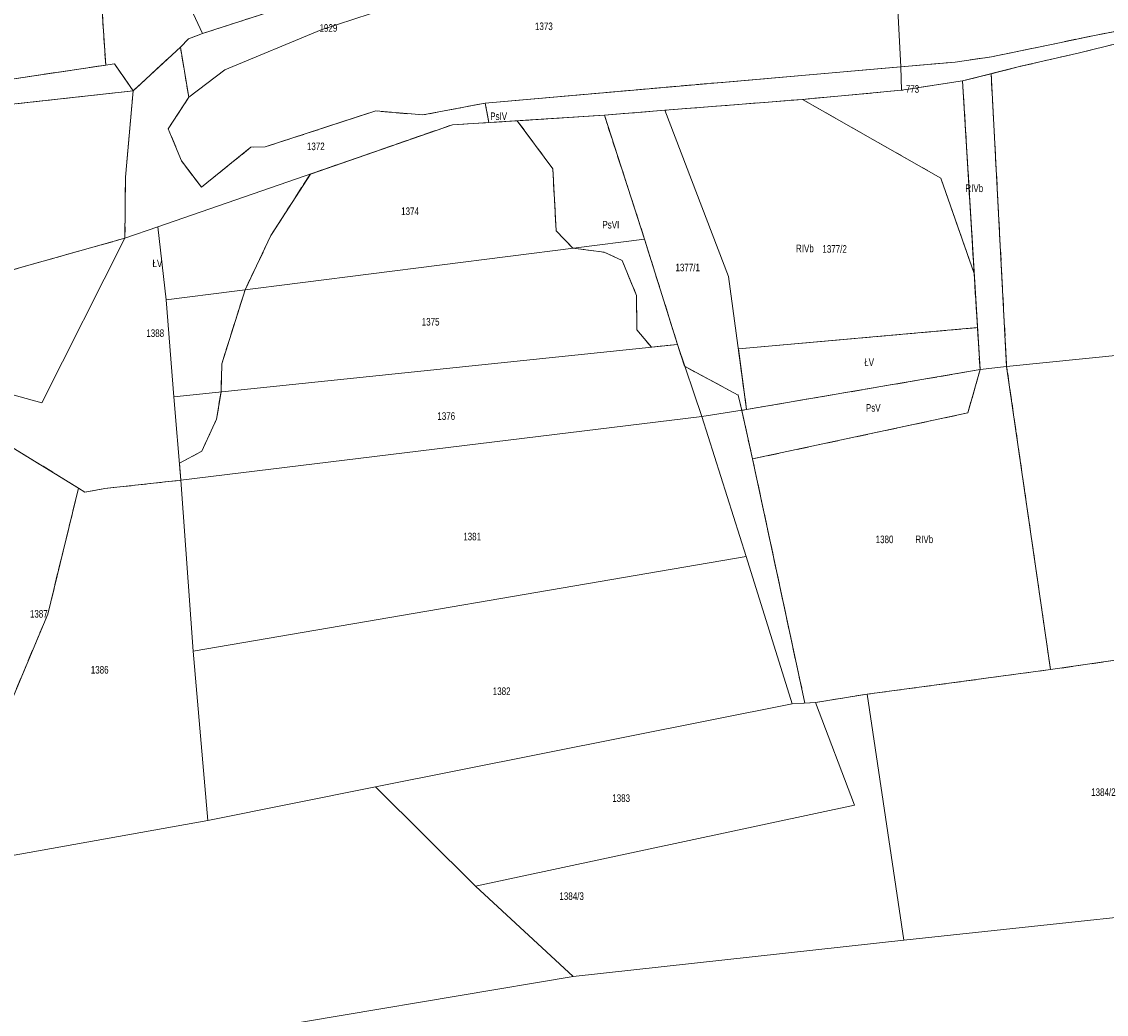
# Model space of a CAD drawing. Header units: metres. Extents: x 7498273 to 7499989, y 5499795 to 5500810.
# Tile 6 of 40: x 7498679 to 7498894, y 5499997 to 5500194. Entities that reach past the tile are written whole.
import ezdxf

# ---------------------------------------------------------------- set-up
doc = ezdxf.new("R2010")
doc.units = ezdxf.units.M
doc.header["$MEASUREMENT"] = 0
doc.linetypes.add('2.25_0.75', pattern=[3, 2.25, -0.75])
for name, color, linetype, lineweight in [('209-oznaczenie konturu klasyfikacyjnego', 7, 'Continuous', 0), ('211-numer działki ewidencyjnej', 7, 'Continuous', 0), ('217-kontur klasyfikacyjny', 7, 'Continuous', 0), ('218-kontur użytku gruntowego', 7, 'Continuous', 0), ('219-działka ewidencyjna', 7, 'Continuous', 0)]:
    doc.layers.add(name, color=color, linetype=linetype, lineweight=lineweight)
doc.styles.get("Standard").update_dxf_attribs({"font": 'Working1250.shx', "width": 0.75})

msp = doc.modelspace()

# ---------------------------------------------------------------- linework, layer by layer
at = {"layer": '217-kontur klasyfikacyjny', "color": 3, "linetype": '2.25_0.75', "lineweight": 13, "flags": 128}
for points in [[(7498714.83, 5500191.15), (7498765.31, 5500207.49)], [(7498695.67, 5500184.92), (7498694.6, 5500201.43)], [(7498891.57, 5500190.8), (7498899.09, 5500192.25)], [(7498710.47, 5500188.5), (7498712.09, 5500190.14)], [(7498712.09, 5500190.14), (7498714.83, 5500191.15)], [(7498882.72, 5500188.97), (7498891.57, 5500190.8)], [(7498710.47, 5500188.5), (7498701.13, 5500179.84)], [(7498712.12, 5500178.56), (7498710.47, 5500188.5)], [(7498871.12, 5500186.57), (7498876.9, 5500187.73)], [(7498876.9, 5500187.73), (7498882.72, 5500188.97)], [(7498876.99, 5500184.7), (7498888.55, 5500187.34)], [(7498888.55, 5500187.34), (7498896.01, 5500189.2)], [(7498695.67, 5500184.92), (7498697.42, 5500185.19)], [(7498697.42, 5500185.19), (7498701.13, 5500179.84)], [(7498853.17, 5500184.58), (7498863.98, 5500185.53)], [(7498863.98, 5500185.53), (7498871.12, 5500186.57)], [(7498659.74, 5500179.57), (7498695.67, 5500184.92)], [(7498770.84, 5500177.41), (7498853.17, 5500184.58)], [(7498871.07, 5500183.22), (7498865.42, 5500181.81)], [(7498871.07, 5500183.22), (7498876.99, 5500184.7)], [(7498874.15, 5500125.26), (7498871.07, 5500183.22)], [(7498865.42, 5500181.81), (7498853.35, 5500179.95)], [(7498867.72, 5500143.63), (7498865.42, 5500181.81)], [(7498701.13, 5500179.84), (7498661.44, 5500175.45)], [(7498699.59, 5500162.76), (7498701.13, 5500179.84)], [(7498853.35, 5500179.95), (7498833.71, 5500178.13)], [(7498708.06, 5500172.32), (7498712.12, 5500178.56)], [(7498770.84, 5500177.41), (7498758.47, 5500175.05)], [(7498771.58, 5500173.53), (7498770.84, 5500177.41)], [(7498833.71, 5500178.13), (7498806.43, 5500175.99)], [(7498861.11, 5500162.54), (7498833.71, 5500178.13)], [(7498749.16, 5500175.85), (7498727.26, 5500168.72)], [(7498758.47, 5500175.05), (7498749.16, 5500175.85)], [(7498794.46, 5500175), (7498777.2, 5500173.9)], [(7498806.43, 5500175.99), (7498794.46, 5500175)], [(7498802.41, 5500150.47), (7498794.46, 5500175)], [(7498710.68, 5500165.95), (7498708.06, 5500172.32)], [(7498736.22, 5500163.36), (7498764.35, 5500173.11)], [(7498764.35, 5500173.11), (7498771.58, 5500173.53)], [(7498777.2, 5500173.9), (7498771.58, 5500173.53)], [(7498777.2, 5500173.9), (7498784.24, 5500164.4)], [(7498724.45, 5500168.66), (7498714.62, 5500160.74)], [(7498727.26, 5500168.72), (7498724.45, 5500168.66)], [(7498714.62, 5500160.74), (7498710.68, 5500165.95)], [(7498784.24, 5500164.4), (7498784.92, 5500152.09)], [(7498699.48, 5500150.65), (7498699.59, 5500162.76)], [(7498728.4, 5500151.19), (7498736.22, 5500163.36)], [(7498867.72, 5500143.63), (7498861.11, 5500162.54)], [(7498723.29, 5500140.45), (7498728.4, 5500151.19)], [(7498784.92, 5500152.09), (7498788.23, 5500148.67)], [(7498671.75, 5500142.85), (7498699.48, 5500150.65)], [(7498788.23, 5500148.67), (7498794.4, 5500147.87)], [(7498808.94, 5500129.63), (7498802.41, 5500150.47)], [(7498794.4, 5500147.87), (7498797.98, 5500146.23)], [(7498797.98, 5500146.23), (7498800.83, 5500139.31)], [(7498868.37, 5500132.94), (7498867.72, 5500143.63)], [(7498718.66, 5500125.77), (7498723.29, 5500140.45)], [(7498800.83, 5500139.31), (7498800.89, 5500132.49)], [(7498800.89, 5500132.49), (7498803.78, 5500129.09)], [(7498821, 5500128.72), (7498868.37, 5500132.94)], [(7498868.87, 5500124.62), (7498868.37, 5500132.94)], [(7498803.78, 5500129.09), (7498808.94, 5500129.63)], [(7498808.94, 5500129.63), (7498810.33, 5500125.28)], [(7498822.62, 5500116.72), (7498821, 5500128.72)], [(7498718.52, 5500120.2), (7498718.66, 5500125.77)], [(7498810.33, 5500125.28), (7498820.99, 5500119.57)], [(7498882.83, 5500065.22), (7498874.15, 5500125.26)], [(7498822.62, 5500116.72), (7498868.87, 5500124.62)], [(7498866.48, 5500116.06), (7498868.87, 5500124.62)], [(7498717.62, 5500114.8), (7498718.52, 5500120.2)], [(7498820.99, 5500119.57), (7498821.66, 5500116.56)], [(7498821.66, 5500116.56), (7498822.62, 5500116.72)], [(7498821.66, 5500116.56), (7498823.82, 5500106.93)], [(7498714.73, 5500108.46), (7498717.62, 5500114.8)], [(7498823.82, 5500106.93), (7498866.48, 5500116.06)], [(7498690.29, 5500101.17), (7498677.26, 5500109.14)], [(7498710.29, 5500106.09), (7498714.73, 5500108.46)], [(7498710.58, 5500102.72), (7498710.29, 5500106.09)], [(7498834.17, 5500058.58), (7498823.82, 5500106.93)], [(7498695.47, 5500101.07), (7498710.58, 5500102.72)], [(7498684.2, 5500076.21), (7498690.29, 5500101.17)], [(7498690.29, 5500101.17), (7498691.56, 5500100.34)], [(7498691.56, 5500100.34), (7498695.47, 5500101.07)], [(7498671.02, 5500044.87), (7498684.2, 5500076.21)], [(7498925.81, 5500071.43), (7498882.83, 5500065.22)], [(7498882.83, 5500065.22), (7498846.51, 5500060.35)], [(7498836.31, 5500058.72), (7498834.17, 5500058.58)], [(7498846.51, 5500060.35), (7498836.31, 5500058.72)]]:
    msp.add_lwpolyline(points, dxfattribs=at)
at = {"layer": '218-kontur użytku gruntowego', "color": 3, "linetype": 'Continuous', "lineweight": 13, "flags": 128}
for points in [[(7498714.83, 5500191.15), (7498765.31, 5500207.49)], [(7498695.67, 5500184.92), (7498694.6, 5500201.43)], [(7498891.57, 5500190.8), (7498899.09, 5500192.25)], [(7498710.47, 5500188.5), (7498712.09, 5500190.14)], [(7498712.09, 5500190.14), (7498714.83, 5500191.15)], [(7498882.72, 5500188.97), (7498891.57, 5500190.8)], [(7498710.47, 5500188.5), (7498701.13, 5500179.84)], [(7498712.12, 5500178.56), (7498710.47, 5500188.5)], [(7498871.12, 5500186.57), (7498876.9, 5500187.73)], [(7498876.9, 5500187.73), (7498882.72, 5500188.97)], [(7498876.99, 5500184.7), (7498888.55, 5500187.34)], [(7498888.55, 5500187.34), (7498896.01, 5500189.2)], [(7498695.67, 5500184.92), (7498697.42, 5500185.19)], [(7498697.42, 5500185.19), (7498701.13, 5500179.84)], [(7498853.17, 5500184.58), (7498863.98, 5500185.53)], [(7498863.98, 5500185.53), (7498871.12, 5500186.57)], [(7498659.74, 5500179.57), (7498695.67, 5500184.92)], [(7498770.84, 5500177.41), (7498853.17, 5500184.58)], [(7498871.07, 5500183.22), (7498865.42, 5500181.81)], [(7498871.07, 5500183.22), (7498876.99, 5500184.7)], [(7498874.15, 5500125.26), (7498871.07, 5500183.22)], [(7498865.42, 5500181.81), (7498853.35, 5500179.95)], [(7498867.72, 5500143.63), (7498865.42, 5500181.81)], [(7498701.13, 5500179.84), (7498661.44, 5500175.45)], [(7498701.13, 5500179.84), (7498699.59, 5500162.76)], [(7498853.35, 5500179.95), (7498833.71, 5500178.13)], [(7498708.06, 5500172.32), (7498712.12, 5500178.56)], [(7498770.84, 5500177.41), (7498758.47, 5500175.05)], [(7498771.58, 5500173.53), (7498770.84, 5500177.41)], [(7498833.71, 5500178.13), (7498806.43, 5500175.99)], [(7498833.71, 5500178.13), (7498861.11, 5500162.54)], [(7498749.16, 5500175.85), (7498727.26, 5500168.72)], [(7498758.47, 5500175.05), (7498749.16, 5500175.85)], [(7498794.46, 5500175), (7498777.2, 5500173.9)], [(7498806.43, 5500175.99), (7498794.46, 5500175)], [(7498794.46, 5500175), (7498802.41, 5500150.47)], [(7498710.68, 5500165.95), (7498708.06, 5500172.32)], [(7498736.22, 5500163.36), (7498764.35, 5500173.11)], [(7498764.35, 5500173.11), (7498771.58, 5500173.53)], [(7498777.2, 5500173.9), (7498771.58, 5500173.53)], [(7498777.2, 5500173.9), (7498784.24, 5500164.4)], [(7498724.45, 5500168.66), (7498714.62, 5500160.74)], [(7498727.26, 5500168.72), (7498724.45, 5500168.66)], [(7498714.62, 5500160.74), (7498710.68, 5500165.95)], [(7498784.24, 5500164.4), (7498784.92, 5500152.09)], [(7498699.59, 5500162.76), (7498699.48, 5500150.65)], [(7498728.4, 5500151.19), (7498736.22, 5500163.36)], [(7498861.11, 5500162.54), (7498867.72, 5500143.63)], [(7498723.29, 5500140.45), (7498728.4, 5500151.19)], [(7498784.92, 5500152.09), (7498788.23, 5500148.67)], [(7498699.48, 5500150.65), (7498671.75, 5500142.85)], [(7498788.23, 5500148.67), (7498794.4, 5500147.87)], [(7498802.41, 5500150.47), (7498808.94, 5500129.63)], [(7498794.4, 5500147.87), (7498797.98, 5500146.23)], [(7498797.98, 5500146.23), (7498800.83, 5500139.31)], [(7498868.37, 5500132.94), (7498867.72, 5500143.63)], [(7498718.66, 5500125.77), (7498723.29, 5500140.45)], [(7498800.83, 5500139.31), (7498800.89, 5500132.49)], [(7498800.89, 5500132.49), (7498803.78, 5500129.09)], [(7498868.37, 5500132.94), (7498821, 5500128.72)], [(7498868.87, 5500124.62), (7498868.37, 5500132.94)], [(7498803.78, 5500129.09), (7498808.94, 5500129.63)], [(7498808.94, 5500129.63), (7498810.33, 5500125.28)], [(7498821, 5500128.72), (7498822.62, 5500116.72)], [(7498718.52, 5500120.2), (7498718.66, 5500125.77)], [(7498810.33, 5500125.28), (7498820.99, 5500119.57)], [(7498882.83, 5500065.22), (7498874.15, 5500125.26)], [(7498822.62, 5500116.72), (7498868.87, 5500124.62)], [(7498866.48, 5500116.06), (7498868.87, 5500124.62)], [(7498717.62, 5500114.8), (7498718.52, 5500120.2)], [(7498820.99, 5500119.57), (7498821.66, 5500116.56)], [(7498822.62, 5500116.72), (7498821.66, 5500116.56)], [(7498821.66, 5500116.56), (7498823.82, 5500106.93)], [(7498714.73, 5500108.46), (7498717.62, 5500114.8)], [(7498823.82, 5500106.93), (7498866.48, 5500116.06)], [(7498677.26, 5500109.14), (7498690.29, 5500101.17)], [(7498710.29, 5500106.09), (7498714.73, 5500108.46)], [(7498710.58, 5500102.72), (7498710.29, 5500106.09)], [(7498834.17, 5500058.58), (7498823.82, 5500106.93)], [(7498695.47, 5500101.07), (7498710.58, 5500102.72)], [(7498684.2, 5500076.21), (7498690.29, 5500101.17)], [(7498690.29, 5500101.17), (7498691.56, 5500100.34)], [(7498691.56, 5500100.34), (7498695.47, 5500101.07)], [(7498671.02, 5500044.87), (7498684.2, 5500076.21)], [(7498925.81, 5500071.43), (7498882.83, 5500065.22)], [(7498882.83, 5500065.22), (7498846.51, 5500060.35)], [(7498836.31, 5500058.72), (7498834.17, 5500058.58)], [(7498846.51, 5500060.35), (7498836.31, 5500058.72)]]:
    msp.add_lwpolyline(points, dxfattribs=at)
at = {"layer": '219-działka ewidencyjna', "color": 3, "linetype": 'Continuous', "lineweight": 13, "flags": 128}
for points in [[(7498714.83, 5500191.15), (7498689.24, 5500246.14)], [(7498851.03, 5500225.97), (7498853.17, 5500184.58)], [(7498714.83, 5500191.15), (7498765.31, 5500207.49)], [(7498738.38, 5500191.91), (7498754.55, 5500197.17)], [(7498738.38, 5500191.91), (7498719.26, 5500184.01)], [(7498891.57, 5500190.8), (7498899.09, 5500192.25)], [(7498710.47, 5500188.5), (7498712.09, 5500190.14)], [(7498714.83, 5500191.15), (7498712.09, 5500190.14)], [(7498882.72, 5500188.97), (7498891.57, 5500190.8)], [(7498701.13, 5500179.84), (7498710.47, 5500188.5)], [(7498710.47, 5500188.5), (7498712.12, 5500178.56)], [(7498871.12, 5500186.57), (7498876.9, 5500187.73)], [(7498876.9, 5500187.73), (7498882.72, 5500188.97)], [(7498876.99, 5500184.7), (7498888.55, 5500187.34)], [(7498888.55, 5500187.34), (7498896.01, 5500189.2)], [(7498659.74, 5500179.57), (7498697.42, 5500185.19)], [(7498697.42, 5500185.19), (7498701.13, 5500179.84)], [(7498853.17, 5500184.58), (7498863.98, 5500185.53)], [(7498863.98, 5500185.53), (7498871.12, 5500186.57)], [(7498712.12, 5500178.56), (7498719.26, 5500184.01)], [(7498853.17, 5500184.58), (7498853.35, 5500179.95)], [(7498865.42, 5500181.81), (7498876.99, 5500184.7)], [(7498853.35, 5500179.95), (7498865.42, 5500181.81)], [(7498865.42, 5500181.81), (7498868.87, 5500124.62)], [(7498661.44, 5500175.45), (7498701.13, 5500179.84)], [(7498699.59, 5500162.76), (7498701.13, 5500179.84)], [(7498833.71, 5500178.13), (7498853.35, 5500179.95)], [(7498708.06, 5500172.32), (7498712.12, 5500178.56)], [(7498758.47, 5500175.05), (7498770.84, 5500177.41)], [(7498770.84, 5500177.41), (7498771.58, 5500173.53)], [(7498806.43, 5500175.99), (7498833.71, 5500178.13)], [(7498727.26, 5500168.72), (7498749.16, 5500175.85)], [(7498749.16, 5500175.85), (7498758.47, 5500175.05)], [(7498771.58, 5500173.53), (7498783.98, 5500174.34)], [(7498783.98, 5500174.34), (7498794.46, 5500175)], [(7498794.46, 5500175), (7498806.43, 5500175.99)], [(7498794.46, 5500175), (7498802.41, 5500150.47)], [(7498806.43, 5500175.99), (7498819.07, 5500143.05)], [(7498705.99, 5500152.87), (7498764.35, 5500173.11)], [(7498708.06, 5500172.32), (7498710.68, 5500165.95)], [(7498764.35, 5500173.11), (7498771.58, 5500173.53)], [(7498714.62, 5500160.74), (7498724.45, 5500168.66)], [(7498724.45, 5500168.66), (7498727.26, 5500168.72)], [(7498710.68, 5500165.95), (7498714.62, 5500160.74)], [(7498699.48, 5500150.65), (7498699.59, 5500162.76)], [(7498699.48, 5500150.65), (7498705.99, 5500152.87)], [(7498705.99, 5500152.87), (7498707.62, 5500138.47)], [(7498671.75, 5500142.85), (7498699.48, 5500150.65)], [(7498683.04, 5500118.07), (7498699.48, 5500150.65)], [(7498707.62, 5500138.47), (7498802.41, 5500150.47)], [(7498802.41, 5500150.47), (7498808.94, 5500129.63)], [(7498819.07, 5500143.05), (7498822.62, 5500116.72)], [(7498707.62, 5500138.47), (7498709.17, 5500119.23)], [(7498709.17, 5500119.23), (7498808.94, 5500129.63)], [(7498808.94, 5500129.63), (7498813.79, 5500115.33)], [(7498874.15, 5500125.26), (7498897.02, 5500127.56)], [(7498868.87, 5500124.62), (7498874.15, 5500125.26)], [(7498874.15, 5500125.26), (7498882.83, 5500065.22)], [(7498665.5, 5500122.86), (7498683.04, 5500118.07)], [(7498822.62, 5500116.72), (7498868.87, 5500124.62)], [(7498709.17, 5500119.23), (7498710.58, 5500102.72)], [(7498822.62, 5500116.72), (7498813.79, 5500115.33)], [(7498710.58, 5500102.72), (7498813.79, 5500115.33)], [(7498813.79, 5500115.33), (7498822.55, 5500087.63)], [(7498677.26, 5500109.14), (7498690.29, 5500101.17)], [(7498695.47, 5500101.07), (7498710.58, 5500102.72)], [(7498710.58, 5500102.72), (7498712.98, 5500068.84)], [(7498684.2, 5500076.21), (7498690.29, 5500101.17)], [(7498690.29, 5500101.17), (7498691.56, 5500100.34)], [(7498691.56, 5500100.34), (7498695.47, 5500101.07)], [(7498712.98, 5500068.84), (7498822.55, 5500087.63)], [(7498822.55, 5500087.63), (7498831.68, 5500058.42)], [(7498671.02, 5500044.87), (7498684.2, 5500076.21)], [(7498882.83, 5500065.22), (7498927.81, 5500071.72)], [(7498712.98, 5500068.84), (7498715.9, 5500035.36)], [(7498846.51, 5500060.35), (7498882.83, 5500065.22)], [(7498749.12, 5500042.02), (7498831.68, 5500058.42)], [(7498836.31, 5500058.72), (7498831.68, 5500058.42)], [(7498836.31, 5500058.72), (7498846.51, 5500060.35)], [(7498836.31, 5500058.72), (7498843.98, 5500038.38)], [(7498846.51, 5500060.35), (7498853.81, 5500011.67)], [(7498715.9, 5500035.36), (7498749.12, 5500042.02)], [(7498768.92, 5500022.32), (7498749.12, 5500042.02)], [(7498768.92, 5500022.32), (7498843.98, 5500038.38)], [(7498669.76, 5500027.1), (7498715.9, 5500035.36)], [(7498788.28, 5500004.48), (7498768.92, 5500022.32)], [(7498853.81, 5500011.67), (7498931.52, 5500019.99)], [(7498788.28, 5500004.48), (7498853.81, 5500011.67)], [(7498788.28, 5500004.48), (7498719.91, 5499992.98)]]:
    msp.add_lwpolyline(points, dxfattribs=at)

# ---------------------------------------------------------------- texts
at = {"layer": '209-oznaczenie konturu klasyfikacyjnego', "color": 3, "linetype": 'Continuous', "lineweight": 13, "char_height": 1.5, "attachment_point": 7, "line_spacing_factor": 0.6}
for s, insert in [('\\H1x;\\W0.79;PsIV', (7498771.84, 5500174.03)), ('\\H1x;\\W0.79;RIVb', (7498865.97, 5500159.76)), ('\\H1x;\\W0.79;PsVI', (7498794.07, 5500152.55)), ('\\H1x;\\W0.79;RIVb', (7498832.42, 5500147.85)), ('\\H1x;\\W0.79;ŁV', (7498704.94, 5500144.92)), ('\\H1x;\\W0.79;ŁV', (7498845.94, 5500125.33)), ('\\H1x;\\W0.79;PsV', (7498846.27, 5500116.28)), ('\\H1x;\\W0.79;RIVb', (7498856.07, 5500090.25))]:
    msp.add_mtext(s, dxfattribs=dict(at, insert=insert))
at = {"layer": '211-numer działki ewidencyjnej', "color": 3, "linetype": 'Continuous', "lineweight": 13, "char_height": 1.5, "line_spacing_factor": 0.6}
for s, insert, attachment_point in [('\\H1x;\\W0.79;1929', (7498738.03, 5500193.03), 1), ('\\H1x;\\W0.79;1373', (7498780.71, 5500193.36), 1), ('\\H1x;\\W0.79;773', (7498854.17, 5500180.95), 1), ('\\H1x;\\W0.79;1372', (7498735.53, 5500169.58), 1), ('\\H1x;\\W0.79;1374', (7498754.2, 5500156.74), 1), ('\\H1x;\\W0.79;1377/2', (7498837.65, 5500149.27), 1), ('\\H1x;\\W0.79;1377/1', (7498808.54, 5500145.6), 1), ('\\H1x;\\W0.79;1375', (7498758.28, 5500134.85), 1), ('\\H1x;\\W0.79;1388', (7498703.72, 5500132.59), 1), ('\\H1x;\\W0.79;1376', (7498761.37, 5500116.18), 1), ('\\H1x;\\W0.79;1381', (7498766.5, 5500092.32), 1), ('\\H1x;\\W0.79;1380', (7498848.2, 5500091.76), 1), ('\\H1x;\\W0.79;1387', (7498680.66, 5500077.01), 1), ('\\H1x;\\W0.79;1386', (7498692.72, 5500064.41), 7), ('\\H1x;\\W0.79;1382', (7498772.35, 5500061.69), 1), ('\\H1x;\\W0.79;1384/2', (7498890.89, 5500041.7), 1), ('\\H1x;\\W0.79;1383', (7498796.02, 5500040.52), 1), ('\\H1x;\\W0.79;1384/3', (7498785.55, 5500021.11), 1)]:
    msp.add_mtext(s, dxfattribs=dict(at, insert=insert, attachment_point=attachment_point))

doc.saveas('drawing.dxf')
